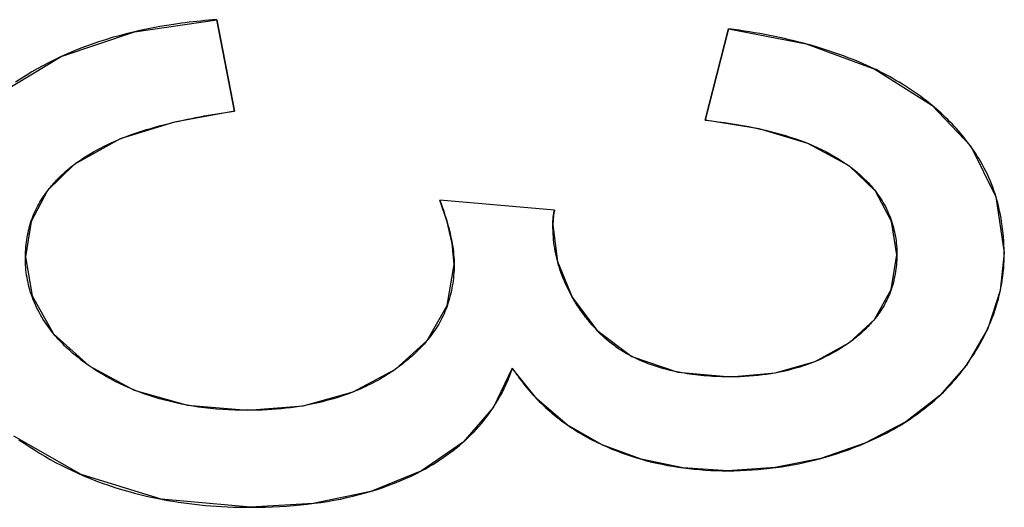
# Model space of a CAD drawing. Header units: millimetres. Extents: x -360 to -91, y -544 to -437.
# Tile 21 of 40: x -183.072 to -181.221, y -495.501 to -494.585. Entities that reach past the tile are written whole.
import ezdxf

# ---------------------------------------------------------------- set-up
doc = ezdxf.new("R2010")
doc.units = ezdxf.units.MM
doc.header["$LTSCALE"] = 16.335
doc.layers.get('0').update_dxf_attribs({"linetype": 'CONTINUOUS'})

msp = doc.modelspace()

# ---------------------------------------------------------------- linework, layer by layer
at = {"color": 7, "linetype": 'Continuous'}
for p, q in [((-182.7014, -494.5851), (-182.6687, -494.757)), ((-182.6687, -494.757), (-182.7014, -494.5851)), ((-181.7833, -494.7742), (-181.7396, -494.6023)), ((-181.7396, -494.6023), (-181.7833, -494.7742)), ((-182.067, -494.9432), (-182.2826, -494.9241)), ((-182.067, -494.9432), (-182.2826, -494.9241)), ((-182.0698, -494.9709), (-182.061, -495.0396)), ((-182.061, -495.0396), (-182.0336, -495.1065)), ((-182.0336, -495.1065), (-181.9873, -495.1686)), ((-181.9871, -495.1689), (-181.9873, -495.1686)), ((-182.1462, -495.24), (-182.1816, -495.3134)), ((-182.1, -495.2976), (-182.1462, -495.24)), ((-182.0432, -495.3463), (-182.1, -495.2976)), ((-182.1816, -495.3134), (-182.2388, -495.3793)), ((-181.977, -495.3841), (-182.0432, -495.3463)), ((-182.2388, -495.3793), (-182.3167, -495.4328))]:
    msp.add_line(p, q, dxfattribs=at)
for points in [[(-183.1083, -494.7234), (-182.9942, -494.6546), (-182.8567, -494.608), (-182.7014, -494.5851)], [(-182.7829, -494.5939), (-182.7959, -494.5959), (-182.8088, -494.5981), (-182.8216, -494.6004), (-182.8342, -494.6029), (-182.8467, -494.6056), (-182.8591, -494.6085), (-182.8724, -494.6118), (-182.8855, -494.6152), (-182.8985, -494.6189), (-182.9113, -494.6228), (-182.9239, -494.6269), (-182.9363, -494.6311), (-182.9486, -494.6355), (-182.9606, -494.6402), (-182.9725, -494.645), (-182.9841, -494.6499), (-182.9956, -494.6551), (-183.0068, -494.6604), (-183.0179, -494.6659), (-183.0287, -494.6716), (-183.0394, -494.6774), (-183.0498, -494.6834), (-183.0601, -494.6897), (-183.0701, -494.696), (-183.08, -494.7026)], [(-182.7014, -494.5851), (-182.709, -494.5857), (-182.7166, -494.5863), (-182.7242, -494.5869), (-182.7317, -494.5876), (-182.7391, -494.5884), (-182.7465, -494.5892), (-182.7539, -494.59), (-182.7612, -494.5909), (-182.7684, -494.5919), (-182.7757, -494.5928), (-182.7829, -494.5939)], [(-181.7396, -494.6023), (-181.5939, -494.6303), (-181.4649, -494.6778), (-181.3576, -494.7456)], [(-181.59, -494.6317), (-181.5988, -494.6294), (-181.6076, -494.6271), (-181.6165, -494.6248), (-181.6255, -494.6227), (-181.6345, -494.6206), (-181.6437, -494.6186), (-181.6529, -494.6166), (-181.6622, -494.6148), (-181.6716, -494.613), (-181.6811, -494.6112), (-181.6906, -494.6096), (-181.7003, -494.608), (-181.71, -494.6064), (-181.7198, -494.605), (-181.7297, -494.6036), (-181.7396, -494.6023)], [(-181.4659, -494.6774), (-181.4726, -494.6742), (-181.4794, -494.6711), (-181.4863, -494.668), (-181.4932, -494.665), (-181.5002, -494.6621), (-181.5073, -494.6593), (-181.5145, -494.6565), (-181.5217, -494.6537), (-181.529, -494.651), (-181.5364, -494.6484), (-181.5439, -494.6459), (-181.5514, -494.6434), (-181.559, -494.6409), (-181.5666, -494.6385), (-181.5744, -494.6362), (-181.5822, -494.6339), (-181.59, -494.6317)], [(-181.3576, -494.7456), (-181.3628, -494.7414), (-181.3681, -494.7372), (-181.3735, -494.7331), (-181.3789, -494.7291), (-181.3844, -494.7252), (-181.39, -494.7212), (-181.3956, -494.7174), (-181.4013, -494.7136), (-181.4071, -494.7099), (-181.4129, -494.7062), (-181.4189, -494.7026), (-181.4249, -494.6991), (-181.431, -494.6956), (-181.4371, -494.6921), (-181.4433, -494.6888), (-181.4496, -494.6855), (-181.456, -494.6822), (-181.4624, -494.679), (-181.4659, -494.6774)], [(-181.3576, -494.7456), (-181.2842, -494.8228), (-181.2374, -494.9178), (-181.2212, -495.0234)], [(-181.2832, -494.8249), (-181.2843, -494.8233), (-181.2875, -494.8189), (-181.2908, -494.8146), (-181.2941, -494.8103), (-181.2975, -494.806), (-181.301, -494.8018), (-181.3045, -494.7976), (-181.3082, -494.7934), (-181.3119, -494.7892), (-181.3156, -494.7851), (-181.3195, -494.781), (-181.3234, -494.7769), (-181.3274, -494.7729), (-181.3315, -494.7689), (-181.3357, -494.7649), (-181.3399, -494.761), (-181.3442, -494.7571), (-181.3486, -494.7532), (-181.3531, -494.7494), (-181.3576, -494.7456)], [(-182.6687, -494.757), (-182.781, -494.7775), (-182.8832, -494.8092), (-182.9702, -494.8573)], [(-182.7799, -494.7773), (-182.7725, -494.7756), (-182.7649, -494.7739), (-182.7573, -494.7722), (-182.7496, -494.7706), (-182.7418, -494.7691), (-182.734, -494.7675), (-182.7261, -494.7661), (-182.7181, -494.7646), (-182.7101, -494.7632), (-182.7019, -494.7619), (-182.6937, -494.7606), (-182.6855, -494.7594), (-182.6771, -494.7582), (-182.6687, -494.757)], [(-182.9702, -494.8573), (-182.9643, -494.8531), (-182.9583, -494.849), (-182.9522, -494.845), (-182.9461, -494.8412), (-182.9398, -494.8373), (-182.9334, -494.8336), (-182.9269, -494.83), (-182.9204, -494.8265), (-182.9137, -494.823), (-182.9069, -494.8197), (-182.9001, -494.8165), (-182.8931, -494.8133), (-182.886, -494.8103), (-182.8789, -494.8074), (-182.8716, -494.8045), (-182.8642, -494.8018), (-182.8568, -494.7991), (-182.8492, -494.7965), (-182.8416, -494.7941), (-182.8338, -494.7916), (-182.826, -494.7893), (-182.818, -494.787), (-182.81, -494.7848), (-182.8019, -494.7827), (-182.7936, -494.7806), (-182.7853, -494.7786), (-182.7799, -494.7773)], [(-181.7833, -494.7742), (-181.7711, -494.7755), (-181.7592, -494.7769), (-181.7474, -494.7785), (-181.7357, -494.7801), (-181.7242, -494.782), (-181.7129, -494.7839), (-181.7017, -494.786), (-181.6907, -494.7883), (-181.6798, -494.7906), (-181.6701, -494.7928), (-181.6606, -494.7951), (-181.6512, -494.7976), (-181.642, -494.8001), (-181.6328, -494.8028), (-181.6238, -494.8056), (-181.615, -494.8085), (-181.6063, -494.8115), (-181.5977, -494.8147), (-181.5892, -494.8181), (-181.581, -494.8216), (-181.5728, -494.8253), (-181.5648, -494.8291), (-181.557, -494.8331), (-181.5493, -494.8372), (-181.5417, -494.8414), (-181.5343, -494.8458), (-181.527, -494.8504), (-181.5198, -494.8551), (-181.5128, -494.8599)], [(-181.5128, -494.8599), (-181.5908, -494.818), (-181.6821, -494.7901), (-181.7833, -494.7742)], [(-181.2212, -495.0234), (-181.2214, -495.0158), (-181.2218, -495.0084), (-181.2223, -495.001), (-181.2228, -494.9937), (-181.2235, -494.9865), (-181.2243, -494.9793), (-181.2252, -494.9723), (-181.2262, -494.9653), (-181.2274, -494.9584), (-181.2286, -494.9516), (-181.23, -494.9449), (-181.2314, -494.9383), (-181.233, -494.9318), (-181.2347, -494.9253), (-181.2365, -494.919), (-181.2384, -494.9127), (-181.2406, -494.9063), (-181.2428, -494.9), (-181.2452, -494.8938), (-181.2477, -494.8876), (-181.2503, -494.8816), (-181.2531, -494.8756), (-181.2559, -494.8697), (-181.2589, -494.8639), (-181.262, -494.8582), (-181.2653, -494.8525), (-181.2686, -494.8469), (-181.2721, -494.8413), (-181.2756, -494.8358), (-181.2793, -494.8303), (-181.2832, -494.8249)], [(-182.9702, -494.8573), (-183.0199, -494.9061), (-183.0505, -494.9644), (-183.0616, -495.031)], [(-183.0209, -494.908), (-183.0188, -494.9053), (-183.0167, -494.9026), (-183.0145, -494.8999), (-183.0123, -494.8972), (-183.01, -494.8946), (-183.0077, -494.892), (-183.0053, -494.8893), (-183.0029, -494.8867), (-183.0005, -494.8842), (-182.9979, -494.8816), (-182.9954, -494.8791), (-182.9928, -494.8766), (-182.9901, -494.8741), (-182.9874, -494.8716), (-182.9847, -494.8692), (-182.9819, -494.8667), (-182.979, -494.8643), (-182.9761, -494.8619), (-182.9732, -494.8596), (-182.9702, -494.8573)], [(-181.5128, -494.8599), (-181.5099, -494.8621), (-181.507, -494.8643), (-181.5042, -494.8666), (-181.5014, -494.8688), (-181.4986, -494.8711), (-181.496, -494.8734), (-181.4933, -494.8757), (-181.4907, -494.8781), (-181.4882, -494.8804), (-181.4857, -494.8828), (-181.4833, -494.8852), (-181.4809, -494.8876), (-181.4785, -494.89), (-181.4762, -494.8925), (-181.474, -494.8949), (-181.4718, -494.8974), (-181.4696, -494.8999), (-181.4675, -494.9024), (-181.4655, -494.905), (-181.4635, -494.9075)], [(-181.4231, -495.0272), (-181.4332, -494.9641), (-181.4635, -494.9074), (-181.5128, -494.8599)], [(-183.0616, -495.031), (-183.0614, -495.0263), (-183.0612, -495.0216), (-183.0609, -495.0169), (-183.0605, -495.0123), (-183.0601, -495.0077), (-183.0595, -495.0032), (-183.0589, -494.9988), (-183.0582, -494.9944), (-183.0575, -494.9901), (-183.0566, -494.9858), (-183.0557, -494.9816), (-183.0547, -494.9774), (-183.0536, -494.9733), (-183.0525, -494.9693), (-183.0513, -494.9653), (-183.05, -494.9614), (-183.0485, -494.9574), (-183.0471, -494.9536), (-183.0455, -494.9498), (-183.0439, -494.9461), (-183.0421, -494.9424), (-183.0403, -494.9388), (-183.0385, -494.9352), (-183.0365, -494.9317), (-183.0345, -494.9282), (-183.0324, -494.9247), (-183.0302, -494.9213), (-183.028, -494.9179), (-183.0257, -494.9146), (-183.0233, -494.9113), (-183.0209, -494.908)], [(-181.4635, -494.9075), (-181.4608, -494.911), (-181.4583, -494.9146), (-181.4558, -494.9181), (-181.4534, -494.9217), (-181.4511, -494.9254), (-181.4489, -494.929), (-181.4468, -494.9327), (-181.4448, -494.9365), (-181.4429, -494.9403), (-181.441, -494.9441), (-181.4393, -494.9479), (-181.4376, -494.9518), (-181.4361, -494.9557), (-181.4346, -494.9597), (-181.4332, -494.9637), (-181.4319, -494.9676), (-181.4307, -494.9717), (-181.4296, -494.9757), (-181.4286, -494.9798), (-181.4276, -494.9839), (-181.4268, -494.9881), (-181.426, -494.9923), (-181.4254, -494.9965), (-181.4248, -495.0008), (-181.4243, -495.0051), (-181.4239, -495.0095), (-181.4235, -495.0138), (-181.4233, -495.0183), (-181.4232, -495.0227), (-181.4231, -495.0272)], [(-182.2553, -495.0453), (-182.2594, -495.0058), (-182.2689, -494.9653), (-182.2826, -494.9241)], [(-182.2826, -494.9241), (-182.2806, -494.9294), (-182.2787, -494.9347), (-182.2769, -494.94), (-182.2751, -494.9452), (-182.2734, -494.9504), (-182.2718, -494.9556), (-182.2702, -494.9608), (-182.2687, -494.9659), (-182.2672, -494.9711), (-182.2658, -494.9761), (-182.2645, -494.9812), (-182.2633, -494.9862), (-182.2621, -494.9912), (-182.261, -494.9962), (-182.26, -495.0012), (-182.2591, -495.0062), (-182.2583, -495.0111), (-182.2576, -495.0161), (-182.257, -495.021), (-182.2565, -495.0259), (-182.2561, -495.0308), (-182.2557, -495.0356), (-182.2555, -495.0405), (-182.2553, -495.0453)], [(-182.0698, -494.9693), (-182.0698, -494.9677), (-182.0698, -494.9661), (-182.0697, -494.9646), (-182.0697, -494.963), (-182.0696, -494.9615), (-182.0695, -494.9602), (-182.0694, -494.9589), (-182.0693, -494.9576), (-182.0692, -494.9563), (-182.0691, -494.955), (-182.0689, -494.9537), (-182.0688, -494.9524), (-182.0686, -494.9511), (-182.0684, -494.9498), (-182.0681, -494.9485), (-182.0679, -494.9472), (-182.0676, -494.9458), (-182.0673, -494.9445), (-182.067, -494.9432)], [(-182.067, -494.9432), (-182.0687, -494.9521), (-182.0696, -494.9614), (-182.0698, -494.9709)], [(-182.0336, -495.1064), (-182.0363, -495.1016), (-182.0389, -495.0967), (-182.0414, -495.0917), (-182.0439, -495.0868), (-182.0462, -495.0818), (-182.0483, -495.0768), (-182.0504, -495.0718), (-182.0524, -495.0667), (-182.0543, -495.0616), (-182.056, -495.0565), (-182.0577, -495.0514), (-182.0593, -495.0462), (-182.0607, -495.041), (-182.0621, -495.0358), (-182.0633, -495.0305), (-182.0644, -495.0252), (-182.0655, -495.0199), (-182.0664, -495.0145), (-182.0672, -495.0092), (-182.0679, -495.0038), (-182.0685, -494.9984), (-182.0689, -494.9929), (-182.0693, -494.9874), (-182.0696, -494.9819), (-182.0697, -494.9764), (-182.0698, -494.9693)], [(-181.5125, -495.1918), (-181.4654, -495.1485), (-181.4342, -495.0921), (-181.4231, -495.0272)], [(-181.4231, -495.0272), (-181.4233, -495.0318), (-181.4235, -495.0363), (-181.4238, -495.0408), (-181.4242, -495.0452), (-181.4246, -495.0496), (-181.4251, -495.054), (-181.4257, -495.0582), (-181.4264, -495.0625), (-181.4272, -495.0666), (-181.428, -495.0707), (-181.4289, -495.0748), (-181.4298, -495.0788), (-181.4309, -495.0827), (-181.432, -495.0866), (-181.4332, -495.0904), (-181.4345, -495.0942), (-181.4358, -495.0978), (-181.4372, -495.1015), (-181.4387, -495.105), (-181.4403, -495.1085), (-181.4419, -495.112), (-181.4437, -495.1154), (-181.4454, -495.1187), (-181.4473, -495.1221), (-181.4492, -495.1253), (-181.4512, -495.1286), (-181.4533, -495.1317), (-181.4554, -495.1349), (-181.4576, -495.138), (-181.4599, -495.1411), (-181.4622, -495.1441), (-181.4646, -495.1472)], [(-181.2212, -495.0234), (-181.2288, -495.0939), (-181.2523, -495.1655), (-181.2924, -495.2342)], [(-181.2924, -495.2342), (-181.2877, -495.2275), (-181.2832, -495.2208), (-181.2788, -495.2141), (-181.2746, -495.2074), (-181.2705, -495.2006), (-181.2666, -495.1938), (-181.2628, -495.187), (-181.2593, -495.1801), (-181.2559, -495.1733), (-181.2526, -495.1664), (-181.2495, -495.1594), (-181.2466, -495.1525), (-181.2438, -495.1455), (-181.2412, -495.1385), (-181.2388, -495.1315), (-181.2365, -495.1244), (-181.2344, -495.1174), (-181.2324, -495.1103), (-181.2306, -495.1031), (-181.229, -495.096), (-181.2275, -495.0888), (-181.2261, -495.0817), (-181.225, -495.0744), (-181.2239, -495.0672), (-181.2231, -495.06), (-181.2224, -495.0527), (-181.2219, -495.0454), (-181.2215, -495.0381), (-181.2213, -495.0307), (-181.2212, -495.0234)], [(-183.009, -495.1749), (-183.0124, -495.1706), (-183.0158, -495.1663), (-183.019, -495.1619), (-183.022, -495.1575), (-183.025, -495.1531), (-183.0279, -495.1486), (-183.0307, -495.1441), (-183.0333, -495.1396), (-183.0358, -495.135), (-183.0382, -495.1304), (-183.0405, -495.1257), (-183.0427, -495.1211), (-183.0448, -495.1163), (-183.0467, -495.1116), (-183.0485, -495.1069), (-183.0501, -495.1023), (-183.0517, -495.0977), (-183.0531, -495.0931), (-183.0544, -495.0885), (-183.0556, -495.0838), (-183.0566, -495.0792), (-183.0576, -495.0745), (-183.0585, -495.0697), (-183.0593, -495.065), (-183.0599, -495.0602), (-183.0605, -495.0554), (-183.0609, -495.0506), (-183.0612, -495.0457), (-183.0615, -495.0409), (-183.0616, -495.0359), (-183.0616, -495.031)], [(-183.0616, -495.031), (-183.0491, -495.1043), (-183.0088, -495.1753), (-182.9419, -495.2355)], [(-182.3658, -495.2419), (-182.306, -495.1881), (-182.2689, -495.1221), (-182.2553, -495.0453)], [(-182.2553, -495.0453), (-182.2555, -495.0505), (-182.2558, -495.0556), (-182.2561, -495.0607), (-182.2565, -495.0657), (-182.257, -495.0707), (-182.2576, -495.0756), (-182.2583, -495.0804), (-182.259, -495.0852), (-182.2599, -495.0899), (-182.2608, -495.0946), (-182.2618, -495.0992), (-182.2629, -495.1037), (-182.264, -495.1082), (-182.2653, -495.1126), (-182.2666, -495.1169), (-182.268, -495.1212), (-182.2695, -495.1255), (-182.2711, -495.1296), (-182.2728, -495.1338), (-182.2746, -495.1378), (-182.2764, -495.1418), (-182.2784, -495.1458), (-182.2804, -495.1497), (-182.2825, -495.1535), (-182.2846, -495.1573), (-182.2869, -495.161), (-182.2892, -495.1647), (-182.2916, -495.1684), (-182.2941, -495.172), (-182.2967, -495.1755), (-182.2993, -495.1791), (-182.302, -495.1825), (-182.3048, -495.186)], [(-182.0063, -495.1466), (-182.0084, -495.144), (-182.0104, -495.1413), (-182.0124, -495.1387), (-182.0143, -495.1361), (-182.0163, -495.1334), (-182.0181, -495.1308), (-182.02, -495.1281), (-182.0218, -495.1254), (-182.0236, -495.1227), (-182.0253, -495.12), (-182.0271, -495.1173), (-182.0288, -495.1146), (-182.0304, -495.1119), (-182.032, -495.1092), (-182.0336, -495.1064)], [(-181.9876, -495.1683), (-181.9894, -495.1664), (-181.9912, -495.1644), (-181.9929, -495.1625), (-181.9947, -495.1605), (-181.9964, -495.1585), (-181.9981, -495.1565), (-181.9998, -495.1546), (-182.0015, -495.1526), (-182.0031, -495.1506), (-182.0047, -495.1486), (-182.0063, -495.1466)], [(-181.4646, -495.1472), (-181.4666, -495.1496), (-181.4686, -495.152), (-181.4707, -495.1544), (-181.4728, -495.1567), (-181.475, -495.1591), (-181.4772, -495.1614), (-181.4794, -495.1637), (-181.4817, -495.166), (-181.484, -495.1683), (-181.4864, -495.1706), (-181.4888, -495.1728), (-181.4912, -495.175), (-181.4937, -495.1772), (-181.4963, -495.1793), (-181.4989, -495.1815), (-181.5015, -495.1836), (-181.5042, -495.1857), (-181.5069, -495.1878), (-181.5097, -495.1898), (-181.5125, -495.1918)], [(-182.9419, -495.2355), (-182.9458, -495.2328), (-182.9497, -495.23), (-182.9535, -495.2272), (-182.9572, -495.2244), (-182.9608, -495.2215), (-182.9644, -495.2187), (-182.968, -495.2158), (-182.9715, -495.2129), (-182.9749, -495.2099), (-182.9782, -495.207), (-182.9815, -495.204), (-182.9847, -495.201), (-182.9878, -495.1979), (-182.9909, -495.1949), (-182.994, -495.1918), (-182.9969, -495.1887), (-182.9998, -495.1855), (-183.0026, -495.1824), (-183.0054, -495.1792), (-183.0081, -495.176), (-183.009, -495.1749)], [(-181.8328, -495.2477), (-181.837, -495.2469), (-181.8432, -495.2456), (-181.8494, -495.2441), (-181.8554, -495.2426), (-181.8615, -495.241), (-181.8674, -495.2393), (-181.8733, -495.2376), (-181.8791, -495.2357), (-181.8848, -495.2338), (-181.8905, -495.2317), (-181.896, -495.2296), (-181.9015, -495.2274), (-181.9069, -495.2251), (-181.9121, -495.2227), (-181.9173, -495.2202), (-181.9224, -495.2176), (-181.9274, -495.215), (-181.9323, -495.2122), (-181.9372, -495.2094), (-181.9419, -495.2064), (-181.9465, -495.2034), (-181.951, -495.2003), (-181.9554, -495.1971), (-181.9598, -495.1938), (-181.964, -495.1904), (-181.9682, -495.187), (-181.9722, -495.1834), (-181.9762, -495.1798), (-181.9801, -495.176), (-181.9839, -495.1722), (-181.9876, -495.1683)], [(-181.9873, -495.1686), (-181.9213, -495.2178), (-181.8352, -495.2475), (-181.7355, -495.2563)], [(-182.3048, -495.186), (-182.3072, -495.1889), (-182.3097, -495.1918), (-182.3122, -495.1946), (-182.3147, -495.1975), (-182.3173, -495.2003), (-182.3199, -495.2031), (-182.3226, -495.2058), (-182.3254, -495.2086), (-182.3282, -495.2113), (-182.331, -495.214), (-182.3339, -495.2167), (-182.3369, -495.2193), (-182.3399, -495.2219), (-182.3429, -495.2245), (-182.3461, -495.2271), (-182.3492, -495.2296), (-182.3524, -495.2322), (-182.3557, -495.2346), (-182.359, -495.2371), (-182.3624, -495.2395)], [(-181.7355, -495.2563), (-181.6518, -495.249), (-181.5766, -495.2273), (-181.5125, -495.1918)], [(-181.5125, -495.1918), (-181.5185, -495.1961), (-181.5246, -495.2001), (-181.5308, -495.2041), (-181.5371, -495.2078), (-181.5435, -495.2115), (-181.55, -495.215), (-181.5566, -495.2184), (-181.5634, -495.2216), (-181.5702, -495.2247), (-181.5771, -495.2276), (-181.5842, -495.2304), (-181.5913, -495.233), (-181.5986, -495.2356), (-181.6059, -495.2379), (-181.6134, -495.2402), (-181.6209, -495.2422), (-181.6285, -495.2442), (-181.6363, -495.246), (-181.6441, -495.2476), (-181.652, -495.2491), (-181.6599, -495.2505), (-181.668, -495.2517), (-181.6761, -495.2528), (-181.6844, -495.2537), (-181.6927, -495.2545), (-181.7011, -495.2552), (-181.7096, -495.2556), (-181.7181, -495.256), (-181.7268, -495.2562), (-181.7355, -495.2563)], [(-182.6441, -495.3192), (-182.6561, -495.3191), (-182.6679, -495.3188), (-182.6796, -495.3183), (-182.6911, -495.3176), (-182.7025, -495.3168), (-182.7138, -495.3157), (-182.7249, -495.3144), (-182.7359, -495.313), (-182.7468, -495.3114), (-182.7576, -495.3095), (-182.7682, -495.3075), (-182.7787, -495.3053), (-182.789, -495.3029), (-182.7993, -495.3003), (-182.8093, -495.2975), (-182.8193, -495.2945), (-182.8291, -495.2914), (-182.8387, -495.2881), (-182.8482, -495.2846), (-182.8575, -495.281), (-182.8666, -495.2772), (-182.8756, -495.2732), (-182.8845, -495.2691), (-182.8931, -495.2648), (-182.9016, -495.2603), (-182.91, -495.2557), (-182.9182, -495.2509), (-182.9262, -495.246), (-182.9341, -495.2408), (-182.9419, -495.2355)], [(-182.9419, -495.2355), (-182.857, -495.2811), (-182.7566, -495.3097), (-182.6441, -495.3192)], [(-182.6441, -495.3192), (-182.5392, -495.3106), (-182.4452, -495.2846), (-182.3658, -495.2419)], [(-182.3624, -495.2395), (-182.3698, -495.2448), (-182.3739, -495.2475), (-182.378, -495.2502), (-182.3821, -495.2528), (-182.3863, -495.2554), (-182.3906, -495.258), (-182.3949, -495.2605), (-182.3992, -495.2629), (-182.4036, -495.2653), (-182.408, -495.2677), (-182.4125, -495.27), (-182.417, -495.2722), (-182.4216, -495.2744), (-182.4262, -495.2765), (-182.4309, -495.2786), (-182.4356, -495.2807), (-182.4404, -495.2827), (-182.4452, -495.2846)], [(-182.1672, -495.2893), (-182.1655, -495.2861), (-182.1639, -495.283), (-182.1623, -495.2798), (-182.1608, -495.2766), (-182.1593, -495.2734), (-182.1578, -495.2701), (-182.1563, -495.2668), (-182.1549, -495.2636), (-182.1536, -495.2603), (-182.1523, -495.2569), (-182.151, -495.2536), (-182.1497, -495.2502), (-182.1485, -495.2469), (-182.1473, -495.2435), (-182.1462, -495.24)], [(-182.1462, -495.24), (-182.1448, -495.2422), (-182.1433, -495.2443), (-182.1419, -495.2464), (-182.1405, -495.2485), (-182.139, -495.2506), (-182.1376, -495.2526), (-182.1361, -495.2547), (-182.1346, -495.2567), (-182.1331, -495.2588)], [(-181.7355, -495.2563), (-181.7413, -495.2563), (-181.7471, -495.2562), (-181.7527, -495.2561), (-181.7584, -495.2559), (-181.764, -495.2557), (-181.7695, -495.2554), (-181.775, -495.2551), (-181.7805, -495.2547), (-181.7859, -495.2543), (-181.7913, -495.2538), (-181.7966, -495.2532), (-181.8019, -495.2526), (-181.8072, -495.2519), (-181.8124, -495.2512), (-181.8175, -495.2504), (-181.8226, -495.2496), (-181.8277, -495.2487), (-181.8328, -495.2477)], [(-181.2924, -495.2342), (-181.3423, -495.2911), (-181.4064, -495.3409), (-181.4833, -495.3811)], [(-181.3424, -495.2913), (-181.3391, -495.2881), (-181.3358, -495.2849), (-181.3326, -495.2817), (-181.3294, -495.2785), (-181.3263, -495.2752), (-181.3232, -495.2719), (-181.3201, -495.2686), (-181.3171, -495.2653), (-181.3142, -495.2619), (-181.3113, -495.2586), (-181.3085, -495.2552), (-181.3057, -495.2517), (-181.3029, -495.2483), (-181.3002, -495.2448), (-181.2976, -495.2413), (-181.295, -495.2378), (-181.2924, -495.2342)], [(-182.1331, -495.2588), (-182.1296, -495.2635), (-182.126, -495.2681), (-182.1224, -495.2727), (-182.1187, -495.2772), (-182.115, -495.2816), (-182.1112, -495.286), (-182.1073, -495.2903), (-182.1034, -495.2945), (-182.0994, -495.2987), (-182.0955, -495.3026), (-182.0916, -495.3065), (-182.0876, -495.3103), (-182.0836, -495.3141), (-182.0795, -495.3178), (-182.0753, -495.3215), (-182.0711, -495.325), (-182.0669, -495.3286), (-182.0625, -495.332), (-182.0582, -495.3355), (-182.0537, -495.3388), (-182.0493, -495.3421)], [(-182.4452, -495.2846), (-182.4524, -495.2874), (-182.4597, -495.29), (-182.4671, -495.2926), (-182.4745, -495.2951), (-182.4821, -495.2974), (-182.4898, -495.2996), (-182.4976, -495.3017), (-182.5055, -495.3037), (-182.5134, -495.3056), (-182.5215, -495.3073), (-182.5296, -495.309), (-182.5379, -495.3105), (-182.5462, -495.3119), (-182.5547, -495.3132), (-182.5632, -495.3143), (-182.5719, -495.3154), (-182.5806, -495.3163), (-182.5894, -495.3171), (-182.5983, -495.3177), (-182.6073, -495.3183), (-182.6164, -495.3187), (-182.6255, -495.319), (-182.6348, -495.3192), (-182.6441, -495.3192)], [(-182.3167, -495.4328), (-182.3096, -495.4289), (-182.3026, -495.4249), (-182.2957, -495.4209), (-182.289, -495.4167), (-182.2824, -495.4125), (-182.2759, -495.4082), (-182.2696, -495.4037), (-182.2634, -495.3992), (-182.2574, -495.3947), (-182.2514, -495.39), (-182.2457, -495.3852), (-182.24, -495.3804), (-182.2345, -495.3754), (-182.2291, -495.3704), (-182.2239, -495.3653), (-182.2188, -495.3601), (-182.2138, -495.3548), (-182.209, -495.3494), (-182.2043, -495.3439), (-182.1997, -495.3384), (-182.1953, -495.3328), (-182.191, -495.3271), (-182.1869, -495.3214), (-182.1829, -495.3155), (-182.1795, -495.3104), (-182.1763, -495.3052), (-182.1731, -495.3), (-182.1701, -495.2947), (-182.1672, -495.2893)], [(-181.4833, -495.3811), (-181.4764, -495.378), (-181.4695, -495.375), (-181.4628, -495.3718), (-181.4561, -495.3686), (-181.4495, -495.3654), (-181.443, -495.362), (-181.4366, -495.3586), (-181.4303, -495.3552), (-181.4241, -495.3517), (-181.418, -495.3481), (-181.412, -495.3444), (-181.4061, -495.3407), (-181.4002, -495.3369), (-181.3945, -495.333), (-181.3889, -495.3291), (-181.3834, -495.3251), (-181.3779, -495.3211), (-181.3726, -495.317), (-181.3673, -495.3128), (-181.3621, -495.3086), (-181.3571, -495.3043), (-181.3521, -495.3), (-181.3472, -495.2957), (-181.3424, -495.2913)], [(-182.0493, -495.3421), (-182.0462, -495.3443), (-182.0432, -495.3464), (-182.0391, -495.3492), (-182.035, -495.352), (-182.0308, -495.3548), (-182.0265, -495.3574), (-182.0222, -495.3601), (-182.0179, -495.3627), (-182.0136, -495.3653), (-182.0091, -495.3678), (-182.0047, -495.3702), (-182.0002, -495.3727), (-181.9956, -495.3751), (-181.991, -495.3774), (-181.9864, -495.3797), (-181.9817, -495.3819), (-181.977, -495.3841)], [(-182.6387, -495.5015), (-182.8065, -495.4862), (-182.9565, -495.4401), (-183.0831, -495.3677)], [(-183.0737, -495.3745), (-183.0641, -495.3811), (-183.0545, -495.3875), (-183.0448, -495.3938), (-183.0349, -495.3998), (-183.025, -495.4057), (-183.0149, -495.4115), (-183.0048, -495.417), (-182.9945, -495.4224), (-182.9841, -495.4276), (-182.9737, -495.4326), (-182.9631, -495.4374), (-182.9524, -495.4421), (-182.9408, -495.4469), (-182.9291, -495.4515), (-182.9173, -495.4559), (-182.9053, -495.4601), (-182.8933, -495.464), (-182.8811, -495.4678), (-182.8688, -495.4714), (-182.8564, -495.4748), (-182.8439, -495.478), (-182.8312, -495.4809), (-182.8185, -495.4837), (-182.8056, -495.4863)], [(-181.741, -495.4328), (-181.8256, -495.4273), (-181.9042, -495.411), (-181.977, -495.3841)], [(-181.977, -495.3841), (-181.9681, -495.3881), (-181.959, -495.392), (-181.9499, -495.3956), (-181.9408, -495.3991), (-181.9315, -495.4024), (-181.9222, -495.4055), (-181.9128, -495.4085), (-181.9033, -495.4113), (-181.8937, -495.4139), (-181.8841, -495.4164), (-181.8743, -495.4186), (-181.8645, -495.4207), (-181.8546, -495.4227), (-181.8447, -495.4244), (-181.8346, -495.426), (-181.8245, -495.4275), (-181.8144, -495.4287), (-181.8041, -495.4298), (-181.7938, -495.4307), (-181.7834, -495.4315), (-181.7729, -495.4321), (-181.7623, -495.4325), (-181.7517, -495.4327), (-181.741, -495.4328)], [(-181.741, -495.4328), (-181.7295, -495.4327), (-181.718, -495.4324), (-181.7067, -495.4319), (-181.6954, -495.4313), (-181.6841, -495.4304), (-181.673, -495.4294), (-181.662, -495.4282), (-181.651, -495.4269), (-181.6402, -495.4254), (-181.6294, -495.4237), (-181.6187, -495.4218), (-181.608, -495.4197), (-181.5975, -495.4175), (-181.5869, -495.4151), (-181.5764, -495.4125), (-181.566, -495.4097), (-181.5555, -495.4068), (-181.5451, -495.4036), (-181.5347, -495.4003), (-181.5244, -495.3968), (-181.5141, -495.3932), (-181.5038, -495.3893), (-181.4935, -495.3853), (-181.4833, -495.3811)], [(-181.4833, -495.3811), (-181.5659, -495.4096), (-181.6518, -495.427), (-181.741, -495.4328)], [(-182.6387, -495.5015), (-182.6248, -495.5014), (-182.611, -495.5011), (-182.5975, -495.5007), (-182.584, -495.5001), (-182.5707, -495.4992), (-182.5576, -495.4982), (-182.5446, -495.497), (-182.5317, -495.4956), (-182.519, -495.494), (-182.5064, -495.4923), (-182.4939, -495.4903), (-182.4816, -495.4882), (-182.4695, -495.4859), (-182.4575, -495.4833), (-182.4457, -495.4806), (-182.434, -495.4777), (-182.4225, -495.4746), (-182.4112, -495.4713), (-182.4, -495.4678), (-182.389, -495.4641), (-182.3782, -495.4602), (-182.3675, -495.4562), (-182.357, -495.4519), (-182.3467, -495.4474), (-182.3365, -495.4427), (-182.3265, -495.4379), (-182.3167, -495.4328)], [(-182.3167, -495.4328), (-182.4124, -495.4715), (-182.5207, -495.4942), (-182.6387, -495.5015)], [(-182.8056, -495.4863), (-182.8036, -495.4867), (-182.7938, -495.4885), (-182.7839, -495.4901), (-182.7739, -495.4917), (-182.7639, -495.4932), (-182.7538, -495.4945), (-182.7436, -495.4957), (-182.7334, -495.4968), (-182.7232, -495.4978), (-182.7128, -495.4987), (-182.7024, -495.4994), (-182.692, -495.5001), (-182.6814, -495.5006), (-182.6708, -495.501), (-182.6602, -495.5013), (-182.6495, -495.5014), (-182.6387, -495.5015)]]:
    msp.add_lwpolyline(points, dxfattribs=at)

doc.saveas('drawing.dxf')
